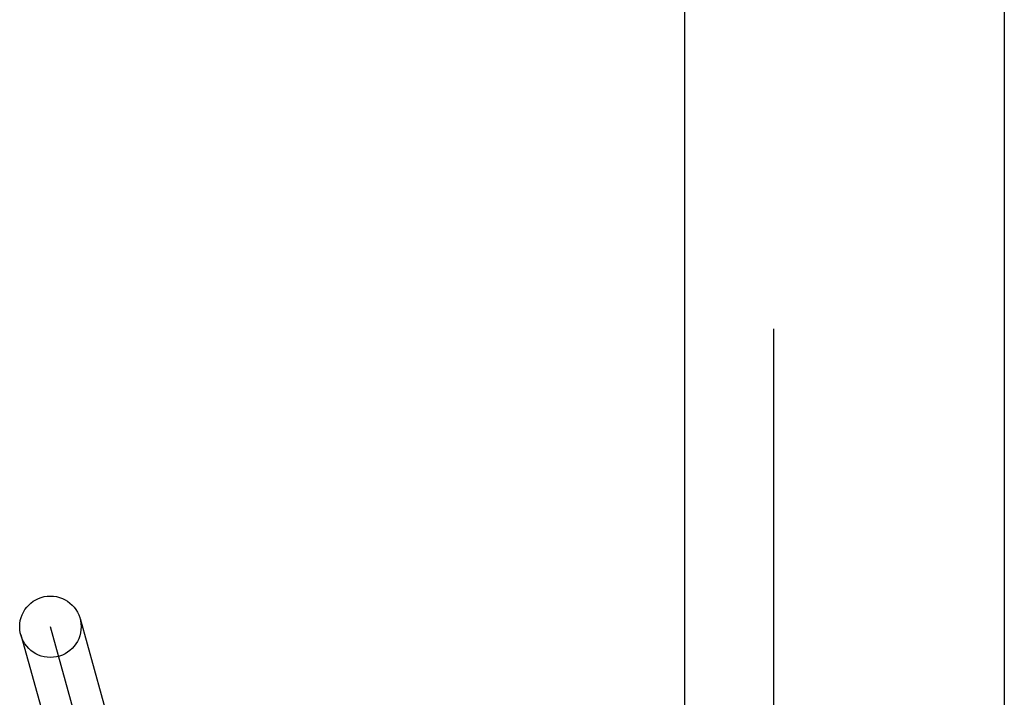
# Model space of a CAD drawing. Header units: inches. Extents: x 0 to 278, y 0 to 180.
# Tile 46 of 67: x 95.735 to 96.056, y 92.528 to 92.749. Entities that reach past the tile are written whole.
import ezdxf

# ---------------------------------------------------------------- set-up
doc = ezdxf.new("R2010")
doc.units = ezdxf.units.IN
doc.header["$LTSCALE"] = 15.310625
doc.header["$MEASUREMENT"] = 0
doc.linetypes.add('HIDDEN', pattern=[0.2, 0.1, -0.1])
doc.layers.add('DEFAULT_2', color=8, linetype='HIDDEN')
doc.layers.add('RIGHTHAND_DOOR_ASSEMBLY', color=7, linetype='CONTINUOUS')

msp = doc.modelspace()

# ---------------------------------------------------------------- linework, layer by layer
at = {"layer": 'DEFAULT_2', "color": 8, "linetype": 'HIDDEN'}
for p, q in [((95.9808, 88.0549), (95.9808, 93.5554)), ((95.75498, 92.55378), (95.80588, 92.37073)), ((95.79625, 92.36805), (95.74535, 92.55109)), ((95.73571, 92.54842), (95.78661, 92.36537))]:
    msp.add_line(p, q, dxfattribs=at)
msp.add_circle((95.74535, 92.5511), 0.01, dxfattribs=at)
at = {"layer": 'RIGHTHAND_DOOR_ASSEMBLY', "color": 8, "linetype": 'HIDDEN'}
msp.add_line((96.0558, 102.42707), (96.0558, 79.61707), dxfattribs=at)
at = {"layer": 'RIGHTHAND_DOOR_ASSEMBLY', "color": 3, "linetype": 'Continuous'}
msp.add_line((95.9518, 79.77207), (95.9518, 102.27207), dxfattribs=at)

doc.saveas('drawing.dxf')
